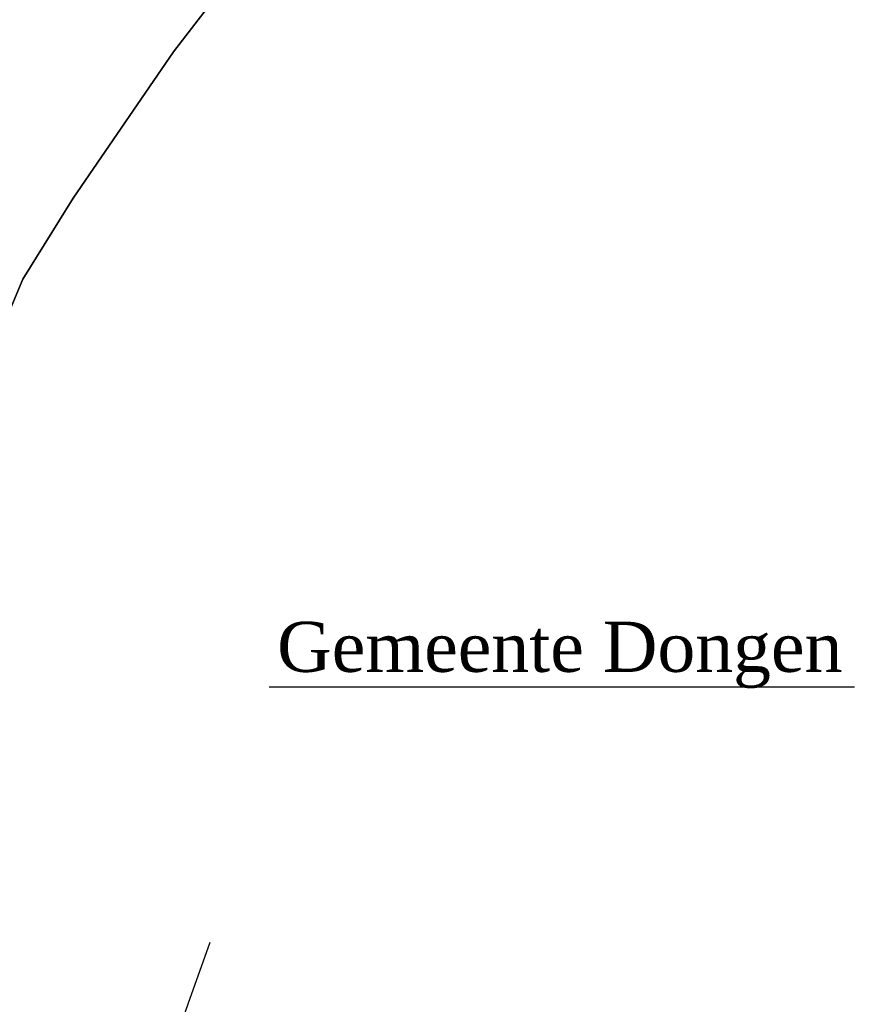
# Model space of a CAD drawing. Header units: metres. Extents: x 119757 to 244046, y 404148 to 811635.
# Tile 58 of 60: x 122157 to 122494, y 404799 to 405192. Entities that reach past the tile are written whole.
import ezdxf

# ---------------------------------------------------------------- set-up
doc = ezdxf.new("R2010")
doc.units = ezdxf.units.M
for name, color, linetype in [('B-AF-RAST-GD', 47, 'Raster'), ('B-GR-GEMT2006-GS', 6, 'CONTINUOUS'), ('N-BO-OVERIG', 7, 'CONTINUOUS'), ('N-BO-TEKST', 7, 'CONTINUOUS')]:
    doc.layers.add(name, color=color, linetype=linetype)
doc.styles.add('BO', font='TIMES.TTF', dxfattribs={"height": 3.5})
doc.linetypes.add('Raster', pattern='A,4,-1,[1,dgnlstyle.shx,S=0.004,R=0,X=0,Y=0],-1', length=6)

msp = doc.modelspace()

# ---------------------------------------------------------------- linework, layer by layer
at = {"layer": 'B-AF-RAST-GD'}
for points in [[(122224.53, 404799.26), (122233.35, 404823.95)], [(122196.98, 404721.4), (122206.31, 404747.94), (122217.02, 404777.62), (122224.53, 404799.26)]]:
    msp.add_lwpolyline(points, dxfattribs=at)
at = {"layer": 'B-GR-GEMT2006-GS'}
for points in [[(122012.96, 404768.32), (122041.17, 404823.48), (122072.68, 404892.32), (122130.1, 405020.64), (122158.57, 405088.48), (122178.64, 405120.79), (122218.79, 405179.2), (122258.69, 405231.04)], [(122258.69, 405231.04), (122218.79, 405179.2), (122178.64, 405120.79), (122158.57, 405088.48), (122130.1, 405020.64), (122072.68, 404892.32), (122041.17, 404823.48), (122012.96, 404768.32)], [(122258.69, 405231.04), (122218.79, 405179.2), (122178.64, 405120.79), (122158.57, 405088.48), (122130.1, 405020.64), (122072.68, 404892.32), (122041.17, 404823.48), (122012.96, 404768.32)]]:
    msp.add_lwpolyline(points, dxfattribs=at)
at = {"layer": 'N-BO-OVERIG'}
msp.add_lwpolyline([(122256.87, 404925.78), (122490.58, 404925.78)], dxfattribs=at)

# ---------------------------------------------------------------- texts
at = {"layer": 'N-BO-TEKST', "style": 'BO'}
msp.add_text('Gemeente Dongen', height=20, dxfattribs=at).set_placement((122260.09, 404931.78))

doc.saveas('drawing.dxf')
